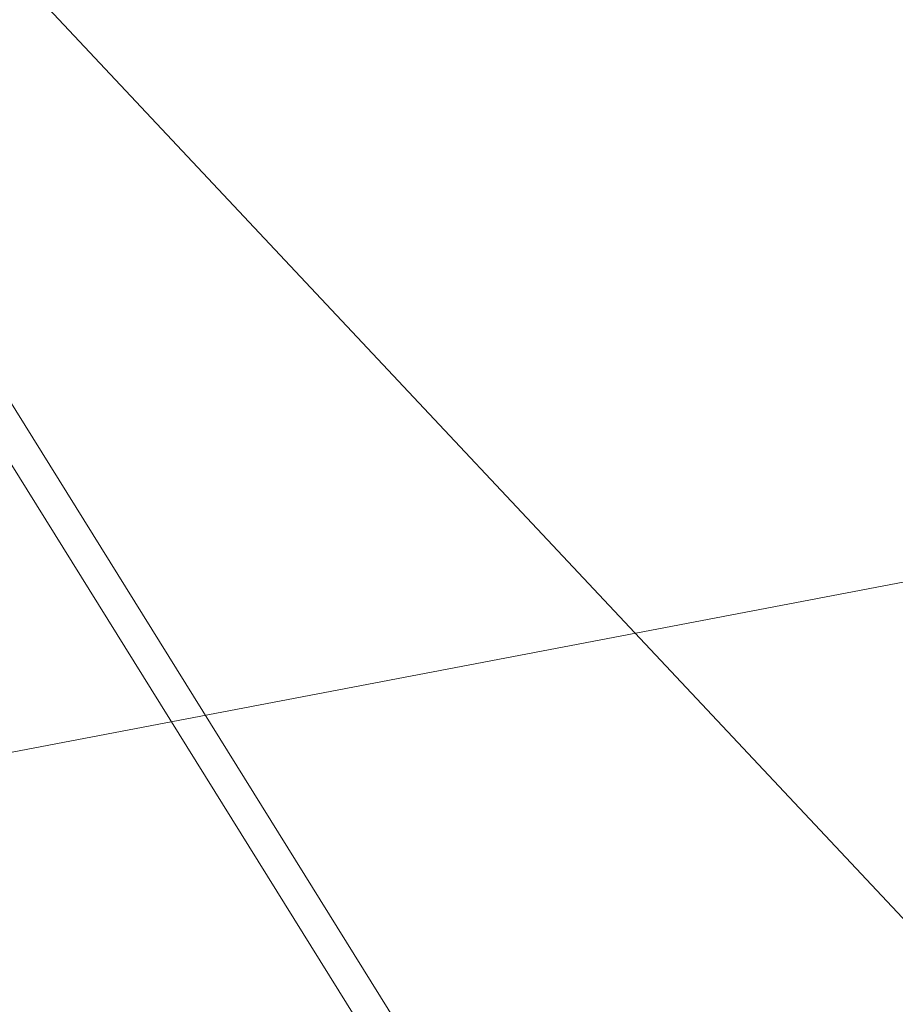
# Model space of a CAD drawing. Extents: x 3503739 to 3504470, y 5375172 to 5375561.
# Tile 101 of 121: x 3504139.034 to 3504139.273, y 5375390.008 to 5375390.276. Entities that reach past the tile are written whole.
import ezdxf

# ---------------------------------------------------------------- set-up
doc = ezdxf.new("R2010")
doc.units = 0
doc.header["$MEASUREMENT"] = 0
doc.layers.add('_4WP_KANCADT_', color=7, linetype='Continuous')
doc.layers.add('BHM_WA', color=7, linetype='Continuous')

msp = doc.modelspace()

# ---------------------------------------------------------------- linework, layer by layer
at = {"layer": '_4WP_KANCADT_', "color": 7, "linetype": 'Continuous', "lineweight": 25}
msp.add_line((3504139.56424, 5375389.72342), (3504131.91123, 5375397.87138), dxfattribs=at)
at = {"layer": 'BHM_WA', "color": 254, "linetype": 'Continuous', "lineweight": 13}
for points in [[(3504139.26384, 5375389.79921, 0), (3504139.01254, 5375390.20292, 0)], [(3504139.25627, 5375389.79473, 0), (3504139.00496, 5375390.19845, 0)], [(3504138.9163, 5375389.34214, 0), (3504139.60391, 5375389.47326, 0), (3504139.47279, 5375390.16087, 0), (3504138.78518, 5375390.02975, 0), (3504139.47279, 5375390.16087, 0), (3504139.60391, 5375389.47326, 0), (3504138.9163, 5375389.34214, 0), (3504138.78518, 5375390.02975, 0), (3504138.9163, 5375389.34214, 0)], [(3504138.9163, 5375389.34214, 0), (3504139.60391, 5375389.47326, 0), (3504139.47279, 5375390.16087, 0), (3504138.78518, 5375390.02975, 0), (3504138.9163, 5375389.34214, 0), (3504139.60391, 5375389.47326, 0), (3504139.47279, 5375390.16087, 0), (3504138.78518, 5375390.02975, 0), (3504138.9163, 5375389.34214, 0)]]:
    msp.add_polyline3d(points, dxfattribs=at)

doc.saveas('drawing.dxf')
